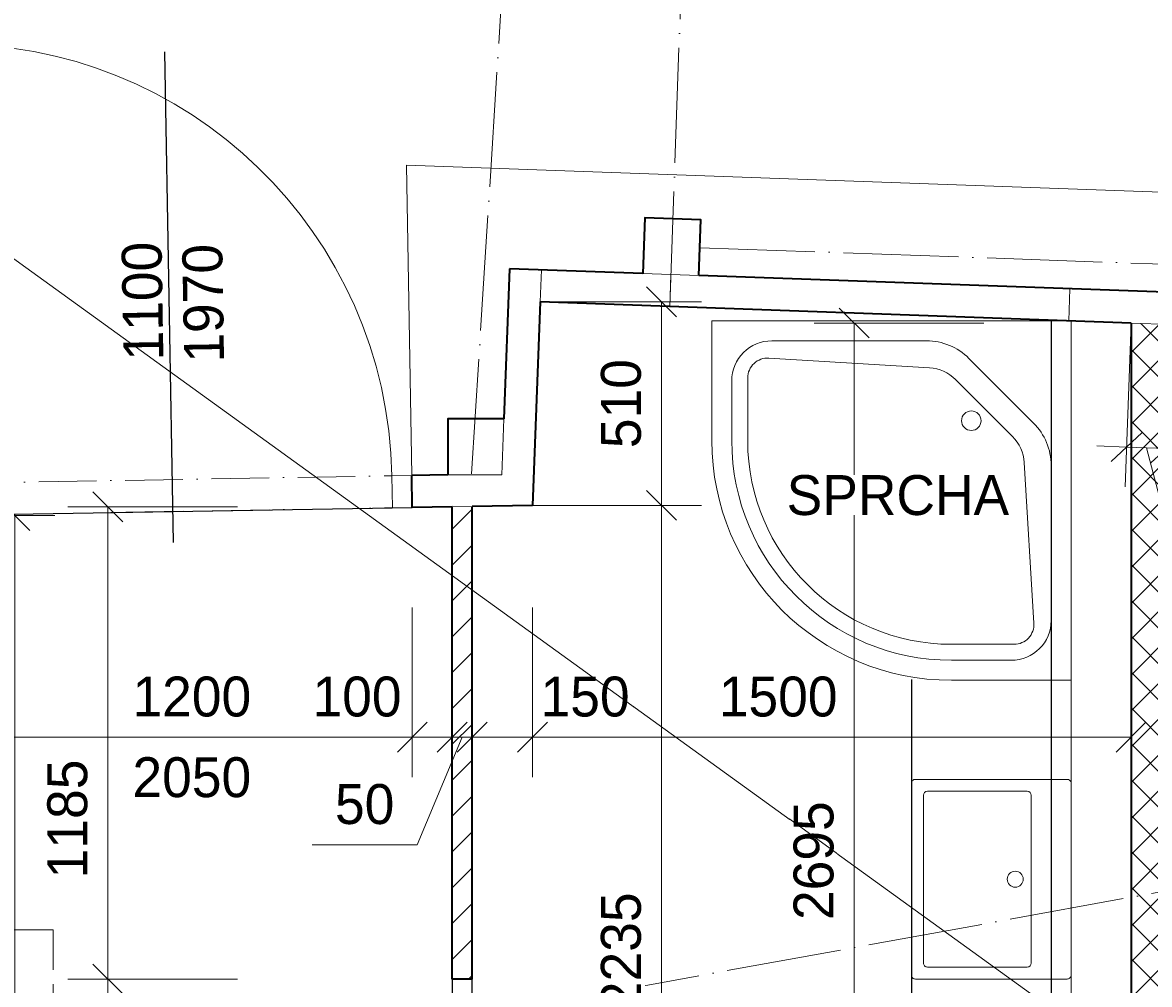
# Model space of a CAD drawing. Header units: millimetres. Extents: x -291499 to 405099, y -171163 to 417446.
# Tile 6 of 256: x -268781 to -265959, y 49615 to 52024. Entities that reach past the tile are written whole.
import ezdxf
from ezdxf.enums import TextEntityAlignment as Align

# ---------------------------------------------------------------- set-up
doc = ezdxf.new("R2010")
doc.units = ezdxf.units.MM
doc.header["$LTSCALE"] = 12
doc.header["$PDMODE"] = 35
doc.header["$PDSIZE"] = -4
for name, pattern in [('ACAD_ISO02W100', [15, 12, -3]), ('ACAD_ISO04W100', [30, 24, -3, 0, -3]), ('ACAD_ISO10W100', [18, 12, -3, 0, -3])]:
    doc.linetypes.add(name, pattern=pattern)
for name, color, linetype, lineweight in [('koty', 6, 'Continuous', 9), ('NS_tlusta', 10, 'Continuous', 15), ('NS_velmi_tlusta', 10, 'Continuous', 35), ('srafy', 6, 'Continuous', 9), ('tenka', 6, 'Continuous', 9), ('text', 6, 'Continuous', 9), ('tlusta', 7, 'Continuous', 15), ('velmi_tlusta', 4, 'Continuous', 35)]:
    doc.layers.add(name, color=color, linetype=linetype, lineweight=lineweight)
doc.layers.add('netisk', color=30, linetype='Continuous', plot=False)
doc.layers.add('popisky', color=6, linetype='Continuous')
doc.layers.add('zarizovaci predmety', color=10, linetype='Continuous', lineweight=9, transparency=0.3)
doc.styles.add('laplan', font='txt', dxfattribs={"height": 2})
doc.styles.add('laplan N', font='txt')
doc.dimstyles.new('laplan', dxfattribs={"dimscale": 0, "dimtxt": 2, "dimasz": 1.5, "dimexe": 2, "dimexo": 0, "dimgap": 1, "dimtad": 1, "dimdec": 0, "dimrnd": 5, "dimzin": 1, "dimtxsty": 'laplan', "dimblk": 'OBLIQUE', "dimcen": 2, "dimclrd": 256, "dimclre": 256, "dimclrt": 256, "dimadec": 0, "dimazin": 0, "dimtfac": 1, "dimtdec": 0, "dimtmove": 1, "dimatfit": 2, "dimfxl": 6.5, "dimfxlon": 1, "dimtfill": 1, "dimlwd": 13, "dimlwe": -1, "dimarcsym": 0})

# ---------------------------------------------------------------- blocks, each defined once
blk = doc.blocks.new('UMYVADLO')
at = {"layer": 'zarizovaci predmety'}
for p, q in [((29670, 16070), (30090, 16070)), ((29660, 15810), (29660, 16060)), ((30100, 16060), (30100, 15810)), ((30090, 15800), (29670, 15800))]:
    blk.add_line(p, q, dxfattribs=at)
blk.add_lwpolyline([(29640, 16170), (30120, 16170, -0.414214), (30130, 16160), (30130, 15780, -0.414214), (30120, 15770), (29640, 15770, -0.414214), (29630, 15780), (29630, 16160, -0.414214)], format="xyb", close=True, dxfattribs=at)
blk.add_circle((29880, 16030), 20, dxfattribs=at)
for centre, start, end in [((29670, 16060), 90, 180), ((30090, 16060), 0, 90), ((29670, 15810), 180, 270), ((30090, 15810), 270, 0)]:
    blk.add_arc(centre, 10, start, end, dxfattribs=at)
blk = doc.blocks.new('*U1793')
at = {"layer": 'NS_tlusta', "linetype": 'ByBlock'}
for p, q in [((-550, 80), (-550, 1180)), ((-600, 80), (-550, 80)), ((-550, 0), (-550, 80)), ((550, 80), (550, 0)), ((550, 80), (600, 80)), ((550, 0), (600, 0)), ((-600, 0), (-550, 0))]:
    blk.add_line(p, q, dxfattribs=at)
at = {"layer": 'NS_tlusta', "linetype": 'ACAD_ISO10W100'}
for p, q in [((-550, 80), (550, 80)), ((-550, 0), (550, 0))]:
    blk.add_line(p, q, dxfattribs=at)
at = {"layer": 'NS_tlusta', "linetype": 'ByBlock'}
blk.add_arc((-550, 80), 1100, 0, 90, dxfattribs=at)
at = {"layer": 'popisky'}
blk.add_line((0, -77.5), (0, 1151.4), dxfattribs=at)
at = {"layer": 'popisky', "style": 'laplan N', "flags": 8}
blk.add_attdef('SIRKA', text='', height=100, rotation=90, dxfattribs=at).set_placement((13, 527.9), align=Align.BOTTOM_CENTER)
blk.add_attdef('VYSKA', text='', height=100, rotation=90, dxfattribs=at).set_placement((34.8, 519.9), align=Align.TOP_CENTER)
blk = doc.blocks.new('_OBLIQUE')
at = {"color": 0, "linetype": 'ByBlock'}
blk.add_line((-0.5, -0.5), (0.5, 0.5), dxfattribs=at)
blk = doc.blocks.new('*D65')
at = {"layer": 'Defpoints', "color": 0, "transparency": 16777216}
for p in [(-267102.9, 52919), (-267160.3, 51313.2), (-263162.9, 51170.4)]:
    blk.add_point(p, dxfattribs=at)
at = {"layer": 'koty', "transparency": 16777216}
for p, q in [((-267114.5, 52594.2), (-267099.4, 53018.9)), ((-263117.1, 52451.4), (-263101.9, 52876.1))]:
    blk.add_line(p, q, dxfattribs=at)
at = {"layer": 'koty', "lineweight": 13, "transparency": 16777216}
blk.add_line((-263105.5, 52776.1), (-267102.9, 52919), dxfattribs=at)
at = {"layer": 'koty', "lineweight": 13, "transparency": 16777216, "xscale": 75, "yscale": 75, "zscale": 75}
for p, rotation in [((-267102.9, 52919), 177.9539077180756), ((-263105.5, 52776.1), 357.9539077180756)]:
    blk.add_blockref('_OBLIQUE', p, dxfattribs=dict(at, rotation=rotation))
at = {"layer": 'koty', "transparency": 16777216, "insert": (-265100.6, 52948.5), "char_height": 100, "attachment_point": 5, "rotation": 357.9539, "style": 'laplan', "bg_fill": 3, "box_fill_scale": 1.1, "bg_fill_color": 256, "bg_fill_true_color": 13158600, "bg_fill_transparency": 0}
blk.add_mtext('4000', dxfattribs=at)
blk = doc.blocks.new('*D66')
at = {"layer": 'Defpoints', "color": 0, "transparency": 16777216}
for p in [(-267583.9, 52936.1), (-267160.3, 51313.2), (-267656.9, 50894)]:
    blk.add_point(p, dxfattribs=at)
at = {"layer": 'koty', "transparency": 16777216}
for p, q in [((-267595.5, 52611.3), (-267580.3, 53036.1)), ((-267114.5, 52594.2), (-267099.4, 53018.9))]:
    blk.add_line(p, q, dxfattribs=at)
at = {"layer": 'koty', "lineweight": 13, "transparency": 16777216}
blk.add_line((-267102.9, 52919), (-267583.9, 52936.1), dxfattribs=at)
at = {"layer": 'koty', "lineweight": 13, "transparency": 16777216, "xscale": 75, "yscale": 75, "zscale": 75}
for p, rotation in [((-267583.9, 52936.1), 177.9539077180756), ((-267102.9, 52919), 357.9539077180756)]:
    blk.add_blockref('_OBLIQUE', p, dxfattribs=dict(at, rotation=rotation))
at = {"layer": 'koty', "transparency": 16777216, "insert": (-267339.8, 53028.6), "char_height": 100, "attachment_point": 5, "rotation": 357.9539, "style": 'laplan', "bg_fill": 3, "box_fill_scale": 1.1, "bg_fill_color": 256, "bg_fill_true_color": 13158600, "bg_fill_transparency": 0}
blk.add_mtext('480', dxfattribs=at)
blk = doc.blocks.new('*D67')
at = {"layer": 'Defpoints', "color": 0, "transparency": 16777216}
for p in [(-270145.7, 53027.7), (-270205, 51369.1), (-267656.9, 50894)]:
    blk.add_point(p, dxfattribs=at)
at = {"layer": 'koty', "transparency": 16777216}
for p, q in [((-270157.3, 52702.9), (-270142.1, 53127.6)), ((-267595.5, 52611.3), (-267580.3, 53036.1))]:
    blk.add_line(p, q, dxfattribs=at)
at = {"layer": 'koty', "lineweight": 13, "transparency": 16777216}
blk.add_line((-267583.9, 52936.1), (-270145.7, 53027.7), dxfattribs=at)
at = {"layer": 'koty', "lineweight": 13, "transparency": 16777216, "xscale": 75, "yscale": 75, "zscale": 75}
for p, rotation in [((-270145.7, 53027.7), 177.9539077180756), ((-267583.9, 52936.1), 357.9539077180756)]:
    blk.add_blockref('_OBLIQUE', p, dxfattribs=dict(at, rotation=rotation))
at = {"layer": 'koty', "transparency": 16777216, "insert": (-268861.2, 53082.8), "char_height": 100, "attachment_point": 5, "rotation": 357.9539, "style": 'laplan', "bg_fill": 3, "box_fill_scale": 1.1, "bg_fill_color": 256, "bg_fill_true_color": 13158600, "bg_fill_transparency": 0}
blk.add_mtext('2565', dxfattribs=at)
blk = doc.blocks.new('CA0137B2$')
at = {"color": 0}
for p, q in [((0, 0.9), (0.3, 0.9)), ((0, 0), (0, 0.9)), ((0.15, 0.85), (0.3, 0.85)), ((0.1431, 0.81), (0.3, 0.81)), ((0.05, 0.3621), (0.05, 0.75)), ((0.1177, 0.3544), (0.0932, 0.757)), ((0.2898, 0.1468), (0.1468, 0.2898)), ((0.81, 0.3), (0.81, 0.1431)), ((0.85, 0.3), (0.85, 0.15)), ((0.9, 0.3), (0.9, 0)), ((0.2561, 0.0939), (0.0939, 0.2561)), ((0.757, 0.0932), (0.3544, 0.1177)), ((0.75, 0.05), (0.3621, 0.05)), ((0.9, 0), (0, 0))]:
    blk.add_line(p, q, dxfattribs=at)
blk.add_circle((0.25, 0.25), 0.0245, dxfattribs=at)
for centre, radius, start, end in [((0.3, 0.3), 0.6, 0, 90), ((0.15, 0.75), 0.1, 90, 180), ((0.3, 0.3), 0.55, 0, 90), ((0.1431, 0.76), 0.05, 90, 183.4792), ((0.3, 0.3), 0.51, 0, 90), ((0.2, 0.3621), 0.15, 180, 225), ((0.2175, 0.3605), 0.1, 183.4792, 225), ((0.3605, 0.2175), 0.1, 225, 266.5208), ((0.75, 0.15), 0.1, 270, 0), ((0.76, 0.1431), 0.05, 266.5208, 0), ((0.3621, 0.2), 0.15, 225, 270)]:
    blk.add_arc(centre, radius, start, end, dxfattribs=at)
blk = doc.blocks.new('*U1806')
at = {"layer": 'NS_tlusta', "linetype": 'ByBlock'}
for p, q in [((-450, 0), (-400, 0)), ((-400, 0), (-400, -50)), ((400, -50), (400, 0)), ((400, 0), (450, 0)), ((-450, -50), (-400, -50)), ((-400, -50), (-400, -850)), ((400, -50), (450, -50))]:
    blk.add_line(p, q, dxfattribs=at)
at = {"layer": 'NS_tlusta', "linetype": 'ACAD_ISO10W100'}
for p, q in [((-400, 0), (400, 0)), ((-400, -50), (400, -50))]:
    blk.add_line(p, q, dxfattribs=at)
at = {"layer": 'NS_tlusta', "linetype": 'ByBlock'}
blk.add_arc((-400, -50), 800, 270, 0, dxfattribs=at)
at = {"layer": 'popisky'}
blk.add_line((0, 77.5), (0, -821.4), dxfattribs=at)
at = {"layer": 'popisky', "style": 'laplan N', "flags": 8}
blk.add_attdef('VYSKA', text='', height=100, rotation=90, dxfattribs=at).set_placement((34.8, -338.4), align=Align.TOP_CENTER)
blk.add_attdef('SIRKA', text='', height=100, rotation=90, dxfattribs=at).set_placement((13, -345), align=Align.BOTTOM_CENTER)
blk = doc.blocks.new('*D146')
at = {"layer": 'Defpoints', "color": 0, "transparency": 16777216}
for p in [(-269027.3, 50789.6), (-268800.7, 50789.6), (-269107.8, 49039.6)]:
    blk.add_point(p, dxfattribs=at)
at = {"layer": 'koty', "transparency": 16777216}
for p, q in [((-269027.3, 50789.6), (-268700.7, 50789.6)), ((-269107.8, 49039.6), (-268700.7, 49039.6))]:
    blk.add_line(p, q, dxfattribs=at)
at = {"layer": 'koty', "lineweight": 13, "transparency": 16777216}
blk.add_line((-268800.7, 49039.6), (-268800.7, 50789.6), dxfattribs=at)
at = {"layer": 'koty', "lineweight": 13, "transparency": 16777216, "xscale": 75, "yscale": 75, "zscale": 75}
for p, rotation in [((-268800.7, 50789.6), 90), ((-268800.7, 49039.6), 270)]:
    blk.add_blockref('_OBLIQUE', p, dxfattribs=dict(at, rotation=rotation))
at = {"layer": 'koty', "transparency": 16777216, "insert": (-268901.7, 49914.6), "char_height": 100, "attachment_point": 5, "rotation": 90, "style": 'laplan', "bg_fill": 3, "box_fill_scale": 1.1, "bg_fill_color": 256, "bg_fill_true_color": 13158600, "bg_fill_transparency": 0}
blk.add_mtext('1750', dxfattribs=at)
blk = doc.blocks.new('*D147')
at = {"layer": 'Defpoints', "color": 0, "transparency": 16777216}
for p in [(-267705, 50811.8), (-268567.6, 49629.1), (-267655, 49629.1)]:
    blk.add_point(p, dxfattribs=at)
at = {"layer": 'koty', "transparency": 16777216}
for p, q in [((-268242.6, 50811.8), (-268667.6, 50811.8)), ((-268242.6, 49629.1), (-268667.6, 49629.1))]:
    blk.add_line(p, q, dxfattribs=at)
at = {"layer": 'koty', "lineweight": 13, "transparency": 16777216}
blk.add_line((-268567.6, 50811.8), (-268567.6, 49629.1), dxfattribs=at)
at = {"layer": 'koty', "lineweight": 13, "transparency": 16777216, "xscale": 75, "yscale": 75, "zscale": 75}
for p, rotation in [((-268567.6, 50811.8), 90), ((-268567.6, 49629.1), 270)]:
    blk.add_blockref('_OBLIQUE', p, dxfattribs=dict(at, rotation=rotation))
at = {"layer": 'koty', "transparency": 16777216, "insert": (-268668.7, 50029.8), "char_height": 100, "attachment_point": 5, "rotation": 90, "style": 'laplan', "bg_fill": 3, "box_fill_scale": 1.1, "bg_fill_color": 256, "bg_fill_true_color": 13158600, "bg_fill_transparency": 0}
blk.add_mtext('1185', dxfattribs=at)
blk = doc.blocks.new('*D151')
at = {"layer": 'Defpoints', "color": 0, "transparency": 16777216}
for p in [(-267655, 49629.1), (-268567.6, 48729.1), (-267705, 48729.1)]:
    blk.add_point(p, dxfattribs=at)
at = {"layer": 'koty', "transparency": 16777216}
for p, q in [((-268242.6, 49629.1), (-268667.6, 49629.1)), ((-268242.6, 48729.1), (-268667.6, 48729.1))]:
    blk.add_line(p, q, dxfattribs=at)
at = {"layer": 'koty', "lineweight": 13, "transparency": 16777216}
blk.add_line((-268567.6, 49629.1), (-268567.6, 48729.1), dxfattribs=at)
at = {"layer": 'koty', "lineweight": 13, "transparency": 16777216, "xscale": 75, "yscale": 75, "zscale": 75}
for p, rotation in [((-268567.6, 49629.1), 90), ((-268567.6, 48729.1), 270)]:
    blk.add_blockref('_OBLIQUE', p, dxfattribs=dict(at, rotation=rotation))
at = {"layer": 'koty', "transparency": 16777216, "char_height": 100, "attachment_point": 5, "rotation": 90, "style": 'laplan', "bg_fill": 3, "box_fill_scale": 1.1, "bg_fill_color": 256, "bg_fill_true_color": 13158600, "bg_fill_transparency": 0}
for s, insert in [('2050', (-268466.6, 48995.2)), ('900', (-268668.7, 48995.2))]:
    blk.add_mtext(s, dxfattribs=dict(at, insert=insert))
blk = doc.blocks.new('*D155')
at = {"layer": 'Defpoints', "color": 0, "transparency": 16777216}
for p in [(-267805.1, 50593.9), (-269005, 50573.4), (-267805.1, 50234.8)]:
    blk.add_point(p, dxfattribs=at)
at = {"layer": 'koty', "transparency": 16777216}
for p, q in [((-269005, 50559.8), (-269005, 50134.8)), ((-267805.1, 50559.8), (-267805.1, 50134.8))]:
    blk.add_line(p, q, dxfattribs=at)
at = {"layer": 'koty', "lineweight": 13, "transparency": 16777216}
blk.add_line((-269005, 50234.8), (-267805.1, 50234.8), dxfattribs=at)
at = {"layer": 'koty', "lineweight": 13, "transparency": 16777216, "xscale": 75, "yscale": 75, "zscale": 75, "rotation": 180}
blk.add_blockref('_OBLIQUE', (-269005, 50234.8), dxfattribs=at)
at = {"layer": 'koty', "lineweight": 13, "transparency": 16777216, "xscale": 75, "yscale": 75, "zscale": 75}
blk.add_blockref('_OBLIQUE', (-267805.1, 50234.8), dxfattribs=at)
at = {"layer": 'koty', "transparency": 16777216, "char_height": 100, "attachment_point": 5, "style": 'laplan', "bg_fill": 3, "box_fill_scale": 1.1, "bg_fill_color": 256, "bg_fill_true_color": 13158600, "bg_fill_transparency": 0}
for s, insert in [('1200', (-268357.4, 50335.8)), ('2050', (-268357.4, 50133.8))]:
    blk.add_mtext(s, dxfattribs=dict(at, insert=insert))
blk = doc.blocks.new('*D156')
at = {"layer": 'Defpoints', "color": 0, "transparency": 16777216}
for p in [(-267805.1, 50593.9), (-267705, 50595.6), (-267705, 50234.8)]:
    blk.add_point(p, dxfattribs=at)
at = {"layer": 'koty', "transparency": 16777216}
for p, q in [((-267805.1, 50559.8), (-267805.1, 50134.8)), ((-267705, 50559.8), (-267705, 50134.8))]:
    blk.add_line(p, q, dxfattribs=at)
at = {"layer": 'koty', "lineweight": 13, "transparency": 16777216}
blk.add_line((-267805.1, 50234.8), (-267705, 50234.8), dxfattribs=at)
at = {"layer": 'koty', "lineweight": 13, "transparency": 16777216, "xscale": 75, "yscale": 75, "zscale": 75, "rotation": 180}
blk.add_blockref('_OBLIQUE', (-267805.1, 50234.8), dxfattribs=at)
at = {"layer": 'koty', "lineweight": 13, "transparency": 16777216, "xscale": 75, "yscale": 75, "zscale": 75}
blk.add_blockref('_OBLIQUE', (-267705, 50234.8), dxfattribs=at)
at = {"layer": 'koty', "transparency": 16777216, "insert": (-267943.6, 50335.8), "char_height": 100, "attachment_point": 5, "style": 'laplan', "bg_fill": 3, "box_fill_scale": 1.1, "bg_fill_color": 256, "bg_fill_true_color": 13158600, "bg_fill_transparency": 0}
blk.add_mtext('100', dxfattribs=at)
blk = doc.blocks.new('*D157')
at = {"layer": 'Defpoints', "color": 0, "transparency": 16777216}
for p in [(-267705, 50595.6), (-267655, 50596.5), (-267655, 50234.8)]:
    blk.add_point(p, dxfattribs=at)
at = {"layer": 'koty', "transparency": 16777216}
for p, q in [((-267705, 50559.8), (-267705, 50134.8)), ((-267655, 50559.8), (-267655, 50134.8))]:
    blk.add_line(p, q, dxfattribs=at)
at = {"layer": 'koty', "lineweight": 13, "transparency": 16777216}
for p, q in [((-267680, 50234.8), (-267792.8, 49965.5)), ((-267705, 50234.8), (-267780, 50234.8)), ((-267705, 50234.8), (-267655, 50234.8)), ((-267705, 50234.8), (-267655, 50234.8)), ((-267655, 50234.8), (-267580, 50234.8)), ((-267792.8, 49965.5), (-268056.3, 49965.5))]:
    blk.add_line(p, q, dxfattribs=at)
at = {"layer": 'koty', "lineweight": 13, "transparency": 16777216, "xscale": 75, "yscale": 75, "zscale": 75}
blk.add_blockref('_OBLIQUE', (-267705, 50234.8), dxfattribs=at)
at = {"layer": 'koty', "lineweight": 13, "transparency": 16777216, "xscale": 75, "yscale": 75, "zscale": 75, "rotation": 180}
blk.add_blockref('_OBLIQUE', (-267655, 50234.8), dxfattribs=at)
at = {"layer": 'koty', "transparency": 16777216, "insert": (-267924.5, 50066.5), "char_height": 100, "attachment_point": 5, "style": 'laplan', "bg_fill": 3, "box_fill_scale": 1.1, "bg_fill_color": 256, "bg_fill_true_color": 13158600, "bg_fill_transparency": 0}
blk.add_mtext('50', dxfattribs=at)
blk = doc.blocks.new('*D158')
at = {"layer": 'Defpoints', "color": 0, "transparency": 16777216}
for p in [(-267655, 50596.5), (-267504.2, 50599), (-267504.2, 50234.8)]:
    blk.add_point(p, dxfattribs=at)
at = {"layer": 'koty', "transparency": 16777216}
for p, q in [((-267655, 50559.8), (-267655, 50134.8)), ((-267504.2, 50559.8), (-267504.2, 50134.8))]:
    blk.add_line(p, q, dxfattribs=at)
at = {"layer": 'koty', "lineweight": 13, "transparency": 16777216}
blk.add_line((-267655, 50234.8), (-267504.2, 50234.8), dxfattribs=at)
at = {"layer": 'koty', "lineweight": 13, "transparency": 16777216, "xscale": 75, "yscale": 75, "zscale": 75, "rotation": 180}
blk.add_blockref('_OBLIQUE', (-267655, 50234.8), dxfattribs=at)
at = {"layer": 'koty', "lineweight": 13, "transparency": 16777216, "xscale": 75, "yscale": 75, "zscale": 75}
blk.add_blockref('_OBLIQUE', (-267504.2, 50234.8), dxfattribs=at)
at = {"layer": 'koty', "transparency": 16777216, "insert": (-267372.4, 50335.8), "char_height": 100, "attachment_point": 5, "style": 'laplan', "bg_fill": 3, "box_fill_scale": 1.1, "bg_fill_color": 256, "bg_fill_true_color": 13158600, "bg_fill_transparency": 0}
blk.add_mtext('150', dxfattribs=at)
blk = doc.blocks.new('*D159')
at = {"layer": 'Defpoints', "color": 0, "transparency": 16777216}
for p in [(-266005, 51055.7), (-267504.2, 50599), (-266005, 50234.8)]:
    blk.add_point(p, dxfattribs=at)
at = {"layer": 'koty', "transparency": 16777216}
for p, q in [((-267504.2, 50559.8), (-267504.2, 50134.8)), ((-266005, 50559.8), (-266005, 50134.8))]:
    blk.add_line(p, q, dxfattribs=at)
at = {"layer": 'koty', "lineweight": 13, "transparency": 16777216}
blk.add_line((-267504.2, 50234.8), (-266005, 50234.8), dxfattribs=at)
at = {"layer": 'koty', "lineweight": 13, "transparency": 16777216, "xscale": 75, "yscale": 75, "zscale": 75, "rotation": 180}
blk.add_blockref('_OBLIQUE', (-267504.2, 50234.8), dxfattribs=at)
at = {"layer": 'koty', "lineweight": 13, "transparency": 16777216, "xscale": 75, "yscale": 75, "zscale": 75}
blk.add_blockref('_OBLIQUE', (-266005, 50234.8), dxfattribs=at)
at = {"layer": 'koty', "transparency": 16777216, "insert": (-266888.8, 50335.8), "char_height": 100, "attachment_point": 5, "style": 'laplan', "bg_fill": 3, "box_fill_scale": 1.1, "bg_fill_color": 256, "bg_fill_true_color": 13158600, "bg_fill_transparency": 0}
blk.add_mtext('1500', dxfattribs=at)
blk = doc.blocks.new('*D165')
at = {"layer": 'Defpoints', "color": 0, "transparency": 16777216}
for p in [(-266698.5, 51271.9), (-266086.9, 51271.9), (-266086.9, 48579.1)]:
    blk.add_point(p, dxfattribs=at)
at = {"layer": 'koty', "transparency": 16777216}
for p, q in [((-266373.5, 51271.9), (-266798.5, 51271.9)), ((-266373.5, 48579.1), (-266798.5, 48579.1))]:
    blk.add_line(p, q, dxfattribs=at)
at = {"layer": 'koty', "lineweight": 13, "transparency": 16777216}
blk.add_line((-266698.5, 48579.1), (-266698.5, 51271.9), dxfattribs=at)
at = {"layer": 'koty', "lineweight": 13, "transparency": 16777216, "xscale": 75, "yscale": 75, "zscale": 75}
for p, rotation in [((-266698.5, 51271.9), 90), ((-266698.5, 48579.1), 270)]:
    blk.add_blockref('_OBLIQUE', p, dxfattribs=dict(at, rotation=rotation))
at = {"layer": 'koty', "transparency": 16777216, "insert": (-266799.6, 49925.5), "char_height": 100, "attachment_point": 5, "rotation": 90, "style": 'laplan', "bg_fill": 3, "box_fill_scale": 1.1, "bg_fill_color": 256, "bg_fill_true_color": 13158600, "bg_fill_transparency": 0}
blk.add_mtext('2695', dxfattribs=at)
blk = doc.blocks.new('*D200')
at = {"layer": 'Defpoints', "color": 0, "transparency": 16777216}
for p in [(-266005, 51271.9), (-265905.2, 51268.4), (-266016, 50961.3)]:
    blk.add_point(p, dxfattribs=at)
at = {"layer": 'koty', "transparency": 16777216}
for p, q in [((-266005, 51271.9), (-266019.6, 50861.4)), ((-265905.2, 51268.4), (-265919.9, 50857.8))]:
    blk.add_line(p, q, dxfattribs=at)
at = {"layer": 'koty', "lineweight": 13, "transparency": 16777216}
for p, q in [((-266016, 50961.3), (-266091, 50964)), ((-265916.3, 50957.7), (-266016, 50961.3)), ((-265916.3, 50957.7), (-266016, 50961.3)), ((-265966.2, 50959.5), (-265879.6, 50628.2)), ((-265916.3, 50957.7), (-265841.4, 50955.1)), ((-265879.6, 50628.2), (-265554.2, 50616.6))]:
    blk.add_line(p, q, dxfattribs=at)
at = {"layer": 'koty', "lineweight": 13, "transparency": 16777216, "xscale": 75, "yscale": 75, "zscale": 75}
for p, rotation in [((-266016, 50961.3), 357.9539077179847), ((-265916.3, 50957.7), 177.9539077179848)]:
    blk.add_blockref('_OBLIQUE', p, dxfattribs=dict(at, rotation=rotation))
at = {"layer": 'koty', "transparency": 16777216, "insert": (-265713.3, 50723.4), "char_height": 100, "attachment_point": 5, "rotation": 357.9539, "style": 'laplan', "bg_fill": 3, "box_fill_scale": 1.1, "bg_fill_color": 256, "bg_fill_true_color": 13158600, "bg_fill_transparency": 0}
blk.add_mtext('100', dxfattribs=at)
blk = doc.blocks.new('*D201')
at = {"layer": 'Defpoints', "color": 0, "transparency": 16777216}
for p in [(-267484.6, 51324.8), (-267504.2, 50815.3), (-267181, 50815.3)]:
    blk.add_point(p, dxfattribs=at)
at = {"layer": 'koty', "transparency": 16777216}
for p, q in [((-267484.6, 51324.8), (-267081, 51324.8)), ((-267504.2, 50815.3), (-267081, 50815.3))]:
    blk.add_line(p, q, dxfattribs=at)
at = {"layer": 'koty', "lineweight": 13, "transparency": 16777216}
blk.add_line((-267181, 51324.8), (-267181, 50815.3), dxfattribs=at)
at = {"layer": 'koty', "lineweight": 13, "transparency": 16777216, "xscale": 75, "yscale": 75, "zscale": 75}
for p, rotation in [((-267181, 51324.8), 90), ((-267181, 50815.3), 270)]:
    blk.add_blockref('_OBLIQUE', p, dxfattribs=dict(at, rotation=rotation))
at = {"layer": 'koty', "transparency": 16777216, "insert": (-267282, 51070), "char_height": 100, "attachment_point": 5, "rotation": 90, "style": 'laplan', "bg_fill": 3, "box_fill_scale": 1.1, "bg_fill_color": 256, "bg_fill_true_color": 13158600, "bg_fill_transparency": 0}
blk.add_mtext('510', dxfattribs=at)
blk = doc.blocks.new('*D202')
at = {"layer": 'Defpoints', "color": 0, "transparency": 16777216}
for p in [(-267504.2, 50815.3), (-267655, 48579.1), (-267181, 48579.1)]:
    blk.add_point(p, dxfattribs=at)
at = {"layer": 'koty', "transparency": 16777216}
for p, q in [((-267504.2, 50815.3), (-267081, 50815.3)), ((-267506, 48579.1), (-267081, 48579.1))]:
    blk.add_line(p, q, dxfattribs=at)
at = {"layer": 'koty', "lineweight": 13, "transparency": 16777216}
blk.add_line((-267181, 50815.3), (-267181, 48579.1), dxfattribs=at)
at = {"layer": 'koty', "lineweight": 13, "transparency": 16777216, "xscale": 75, "yscale": 75, "zscale": 75}
for p, rotation in [((-267181, 50815.3), 90), ((-267181, 48579.1), 270)]:
    blk.add_blockref('_OBLIQUE', p, dxfattribs=dict(at, rotation=rotation))
at = {"layer": 'koty', "transparency": 16777216, "insert": (-267282, 49697.2), "char_height": 100, "attachment_point": 5, "rotation": 90, "style": 'laplan', "bg_fill": 3, "box_fill_scale": 1.1, "bg_fill_color": 256, "bg_fill_true_color": 13158600, "bg_fill_transparency": 0}
blk.add_mtext('2235', dxfattribs=at)

msp = doc.modelspace()

# ---------------------------------------------------------------- hatches: boundary and pattern name
at = {"layer": 'netisk', "transparency": 33554610}
h = msp.add_hatch(dxfattribs=at)
h.set_pattern_fill('ANSI31', color=1, scale=20)
h.set_pattern_definition([(45, (-143959.65, 10701.145), (-44.90128, 44.90128), [])])
h.paths.add_polyline_path([(-267655, 50812.7), (-267705, 50811.8), (-267705, 49629.1), (-267655, 49629.1)])

# ---------------------------------------------------------------- linework, layer by layer
at = {"layer": 'koty'}
for p, q in [((-267157.5, 51393.2), (-267160.3, 51313.2)), ((-266158.1, 51357.5), (-266160.9, 51277.5))]:
    msp.add_line(p, q, dxfattribs=at)
at = {"layer": 'netisk'}
msp.add_line((-266555, 50379.1), (-266555, 49379.1), dxfattribs=at)
for points in [[(-267655, 50812.7), (-267504.2, 50815.3), (-267484.6, 51324.8), (-266205, 51279.1), (-266205, 48579.1), (-267655, 48579.1)], [(-270205, 49039.6), (-269005, 49039.6), (-269005, 50789.6), (-267705, 50811.8), (-267705, 44529.1), (-266005, 44529.1), (-266005, 40117.1), (-269065, 40117.1), (-269065, 40387.1), (-269345, 40387.1), (-269345, 40117.1), (-270205, 40117.1)]]:
    msp.add_lwpolyline(points, close=True, dxfattribs=at)
at = {"layer": 'NS_tlusta'}
msp.add_line((-267705, 50811.8), (-267655, 50812.7), dxfattribs=at)
msp.add_lwpolyline([(-266155, 51277.3), (-266155, 48579.1)], dxfattribs=at)
at = {"layer": 'NS_tlusta', "linetype": 'ACAD_ISO02W100'}
msp.add_lwpolyline([(-269705, 48752.1), (-268705, 48752.1), (-268705, 49752.1), (-269705, 49752.1)], close=True, dxfattribs=at)
at = {"layer": 'NS_velmi_tlusta', "color": 1}
for p, q in [((-267705, 49629.1), (-267705, 50811.8)), ((-267655, 49629.1), (-267655, 50812.7)), ((-267655, 49629.1), (-267705, 49629.1))]:
    msp.add_line(p, q, dxfattribs=at)
msp.add_lwpolyline([(-266005, 51271.9), (-266005, 48579.1)], dxfattribs=at)
at = {"layer": 'tlusta', "linetype": 'ACAD_ISO04W100'}
for p, q in [((-267656.9, 50894), (-267275, 56919.1)), ((-267160.3, 51313.2), (-266961.8, 56869.7)), ((-267085, 51460.6), (-243400.1, 50614.4)), ((-270205, 49070.3), (-263705, 50252.1))]:
    msp.add_line(p, q, dxfattribs=at)
at = {"layer": 'tlusta'}
for p, q in [((-267484.6, 51324.8), (-267481.5, 51404.7)), ((-267227.4, 51395.7), (-267087.5, 51390.7))]:
    msp.add_line(p, q, dxfattribs=at)
msp.add_lwpolyline([(-263081.1, 51497.7), (-267819.8, 51667)], dxfattribs=at)
at = {"layer": 'velmi_tlusta'}
for p, q in [((-267561.5, 51407.6), (-267575.9, 51031.6)), ((-267484.6, 51324.8), (-267504.2, 50815.3)), ((-266005, 51271.9), (-267484.6, 51324.8)), ((-267715.9, 50891.7), (-267806.5, 50890.1)), ((-267705, 50811.8), (-267805.1, 50810.1)), ((-267504.2, 50815.3), (-267655, 50812.7))]:
    msp.add_line(p, q, dxfattribs=at)
for points in [[(-267087.5, 51390.7), (-267082.5, 51530.6), (-267222.4, 51535.6), (-267227.4, 51395.7)], [(-267227.4, 51395.7), (-267561.5, 51407.6)], [(-263230, 51252.8), (-267087.5, 51390.7)], [(-267575.9, 51031.6), (-267715.9, 51031.6), (-267715.9, 50891.6)]]:
    msp.add_lwpolyline(points, dxfattribs=at)

# ---------------------------------------------------------------- block references
at = {"layer": 'tenka'}
for name, p, rotation, values in [('*U1793', (-268405, 50799.9), 0.9789874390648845, {'VYSKA': '1970', 'SIRKA': '1100'}), ('*U1806', (-267655, 49179.1), 270, {'VYSKA': '1970', 'SIRKA': '800'})]:
    msp.add_blockref(name, p, dxfattribs=dict(at, rotation=rotation)).add_auto_attribs(values)
at = {"layer": 'zarizovaci predmety', "color": 0, "rotation": 270}
msp.add_blockref('UMYVADLO', (-282325, 79759.1), dxfattribs=at)

# ---------------------------------------------------------------- next in the draw order: dimensions: what is measured, and where the dimension line sits
at = {"layer": 'koty'}
for base, p1, p2, angle, picture, middle in [((-267102.9, 52919), (-263162.9, 51170.4), (-267160.3, 51313.2), 357.9539, '*D65', (-265100.6, 52948.5)), ((-268800.7, 50789.6), (-269107.8, 49039.6), (-269027.3, 50789.6), 90, '*D146', (-268901.7, 49914.6))]:
    dim = msp.add_linear_dim(base=base, p1=p1, p2=p2, angle=angle, dimstyle='laplan', dxfattribs=at)
    dim.commit()
    dim.dimension.update_dxf_attribs({"geometry": picture, "text_midpoint": middle})

# ---------------------------------------------------------------- next in the draw order: linework, layer by layer
at = {"layer": 'NS_tlusta'}
msp.add_line((-266005, 51271.9), (-265905, 51268.4), dxfattribs=at)

# ---------------------------------------------------------------- next in the draw order: dimensions: what is measured, and where the dimension line sits
at = {"layer": 'koty'}
dim = msp.add_linear_dim(base=(-267583.9, 52936.1), p1=(-267160.3, 51313.2), p2=(-267656.9, 50894), angle=357.9539, dimstyle='laplan', dxfattribs=at)
dim.commit()
dim.dimension.update_dxf_attribs({"geometry": '*D66', "text_midpoint": (-267339.8, 53028.6)})

# ---------------------------------------------------------------- next in the draw order: block references
at = {"layer": 'zarizovaci predmety', "ltscale": 15, "xscale": 1000, "yscale": 1000, "zscale": 1000, "rotation": 180}
msp.add_blockref('CA0137B2$', (-266155, 51277.3), dxfattribs=at)

# ---------------------------------------------------------------- next in the draw order: dimensions: what is measured, and where the dimension line sits
at = {"layer": 'koty'}
dim = msp.add_linear_dim(base=(-270145.7, 53027.7), p1=(-267656.9, 50894), p2=(-270205, 51369.1), angle=357.9539, dimstyle='laplan', dxfattribs=at)
dim.commit()
dim.dimension.update_dxf_attribs({"geometry": '*D67', "text_midpoint": (-268861.2, 53082.8)})

# ---------------------------------------------------------------- next in the draw order: linework, layer by layer
at = {"layer": 'NS_tlusta'}
msp.add_line((-267806.5, 50890.1), (-267819.8, 51667), dxfattribs=at)
at = {"layer": 'NS_velmi_tlusta'}
msp.add_line((-267805.1, 50810.1), (-267806.5, 50890.1), dxfattribs=at)
at = {"layer": 'tlusta'}
for p in [(-267575.9, 51031.6), (-267715.9, 50891.6)]:
    msp.add_line(p, (-267581.3, 50891.6), dxfattribs=at)

# ---------------------------------------------------------------- next in the draw order: dimensions: what is measured, and where the dimension line sits
at = {"layer": 'koty'}
dim = msp.add_linear_dim(base=(-268567.6, 49629.1), p1=(-267705, 50811.8), p2=(-267655, 49629.1), angle=90, dimstyle='laplan', dxfattribs=at)
dim.commit()
dim.dimension.update_dxf_attribs({"geometry": '*D147', "text_midpoint": (-268567.6, 50029.8), "dimtype": 160})

# ---------------------------------------------------------------- next in the draw order: dimensions: what is measured, and where the dimension line sits
dim = msp.add_linear_dim(base=(-267805.1, 50234.8), p1=(-269005, 50573.4), p2=(-267805.1, 50593.9), text='<>\\X2050', dimstyle='laplan', dxfattribs=at)
dim.commit()
dim.dimension.update_dxf_attribs({"geometry": '*D155', "text_midpoint": (-268357.4, 50234.8), "dimtype": 160})
dim = msp.add_linear_dim(base=(-268567.6, 48729.1), p1=(-267655, 49629.1), p2=(-267705, 48729.1), angle=90, text='<>\\X2050', dimstyle='laplan', dxfattribs=at)
dim.commit()
dim.dimension.update_dxf_attribs({"geometry": '*D151', "text_midpoint": (-268567.6, 48995.2), "dimtype": 160})

# ---------------------------------------------------------------- next in the draw order: dimensions: what is measured, and where the dimension line sits
dim = msp.add_linear_dim(base=(-267705, 50234.8), p1=(-267805.1, 50593.9), p2=(-267705, 50595.6), dimstyle='laplan', dxfattribs=at)
dim.commit()
dim.dimension.update_dxf_attribs({"geometry": '*D156', "text_midpoint": (-267943.6, 50234.8), "dimtype": 160})

# ---------------------------------------------------------------- next in the draw order: dimensions: what is measured, and where the dimension line sits
dim = msp.add_linear_dim(base=(-267655, 50234.8), p1=(-267705, 50595.6), p2=(-267655, 50596.5), dimstyle='laplan', dxfattribs=at)
dim.commit()
dim.dimension.update_dxf_attribs({"geometry": '*D157', "text_midpoint": (-267842.8, 49965.5), "dimtype": 160})

# ---------------------------------------------------------------- next in the draw order: dimensions: what is measured, and where the dimension line sits
dim = msp.add_linear_dim(base=(-267504.2, 50234.8), p1=(-267655, 50596.5), p2=(-267504.2, 50599), dimstyle='laplan', dxfattribs=at)
dim.commit()
dim.dimension.update_dxf_attribs({"geometry": '*D158', "text_midpoint": (-267372.4, 50234.8), "dimtype": 160})

# ---------------------------------------------------------------- next in the draw order: dimensions: what is measured, and where the dimension line sits
dim = msp.add_linear_dim(base=(-266005, 50234.8), p1=(-267504.2, 50599), p2=(-266005, 51055.7), dimstyle='laplan', dxfattribs=at)
dim.commit()
dim.dimension.update_dxf_attribs({"geometry": '*D159', "text_midpoint": (-266888.8, 50234.8), "dimtype": 160})

# ---------------------------------------------------------------- next in the draw order: dimensions: what is measured, and where the dimension line sits
for base, p1, p2, picture, middle in [((-267181.0304, 50815.2717), (-267484.6166, 51324.7975), (-267504.1981, 50815.2717), '*D201', (-267282.0304, 51070.0346)), ((-266698.5, 51271.9), (-266086.9, 48579.1), (-266086.9, 51271.9), '*D165', (-266799.6, 49925.5))]:
    dim = msp.add_linear_dim(base=base, p1=p1, p2=p2, angle=90, dimstyle='laplan', dxfattribs=at)
    dim.commit()
    dim.dimension.update_dxf_attribs({"geometry": picture, "text_midpoint": middle})

# ---------------------------------------------------------------- next in the draw order: texts
at = {"layer": 'text', "insert": (-266588.9, 50840.3), "char_height": 100, "attachment_point": 5, "style": 'laplan N', "bg_fill": 3, "box_fill_scale": 1, "bg_fill_color": 256, "bg_fill_transparency": 0}
msp.add_mtext_dynamic_manual_height_columns('SPRCHA', width=587.552, gutter_width=1000, heights=[0], dxfattribs=at)

# ---------------------------------------------------------------- next in the draw order: dimensions: what is measured, and where the dimension line sits
at = {"layer": 'koty'}
for base, p1, p2, angle, picture, middle in [((-266016, 50961.3), (-265905.2, 51268.4), (-266005, 51271.9), 357.9539, '*D200', (-265826, 50727.4)), ((-267181, 48579.1), (-267504.2, 50815.3), (-267655, 48579.1), 90, '*D202', (-267282, 49697.2))]:
    dim = msp.add_linear_dim(base=base, p1=p1, p2=p2, angle=angle, dimstyle='laplan', dxfattribs=at)
    dim.commit()
    dim.dimension.update_dxf_attribs({"geometry": picture, "text_midpoint": middle})

# ---------------------------------------------------------------- next in the draw order: hatches: boundary and pattern name
at = {"layer": 'srafy', "transparency": 33554610}
h = msp.add_hatch(dxfattribs=at)
h.set_pattern_fill('ANSI37', color=1, scale=20)
h.set_pattern_definition([(45, (-143959.65, 10701.145), (-44.90128, 44.90128), []), (135, (-143959.65, 10701.145), (-44.90128, -44.90128), [])])
h.paths.add_polyline_path([(-266005, 51271.9), (-266005, 48579.1), (-266005, 48529.1), (-266005, 40117.1), (-265905, 40117.1), (-265905, 43117.1), (-264405, 43117.1), (-264405, 43217.1), (-265905, 43217.1), (-265905, 51268.4)])

# ---------------------------------------------------------------- next in the draw order: linework, layer by layer
at = {"layer": 'koty'}
msp.add_line((-291498.9, 67826.3), (-222567.4, 18035.6), dxfattribs=at)

doc.saveas('drawing.dxf')
